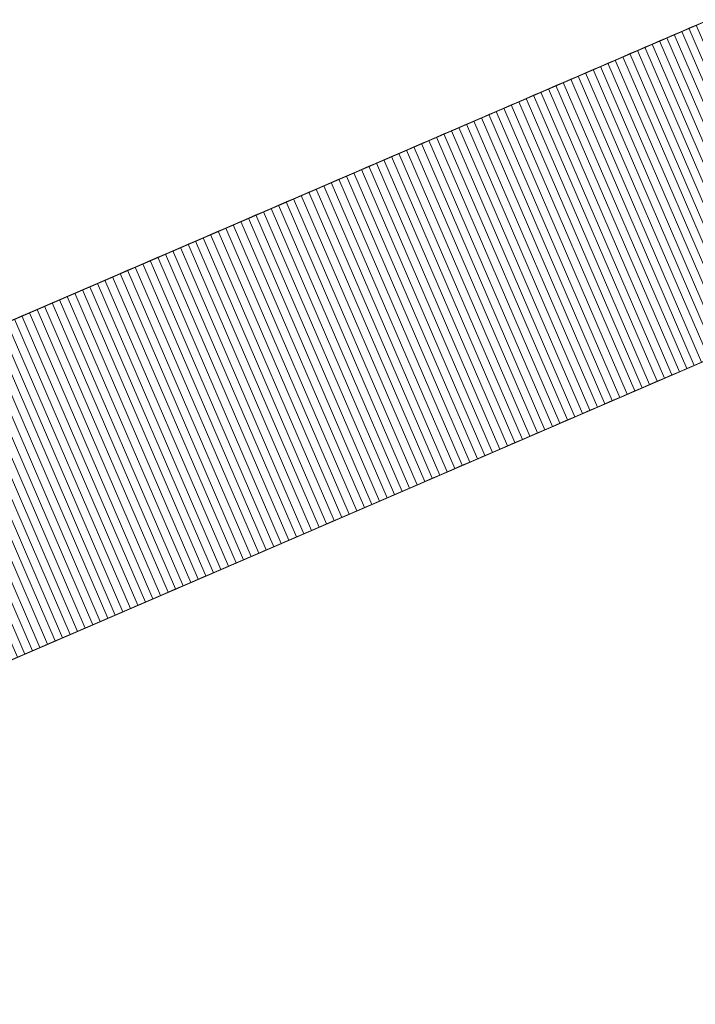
# Model space of a CAD drawing. Header units: centimetres. Extents: x -72 to 74, y -14 to 13.
# Tile 10 of 61: x -47.09 to -39.61, y -7.04 to 3.86. Entities that reach past the tile are written whole.
import ezdxf

# ---------------------------------------------------------------- set-up
doc = ezdxf.new("R2010")
doc.units = ezdxf.units.CM
doc.header["$LTSCALE"] = 2.54
doc.layers.add('Lucido design-1', color=7, linetype='Continuous')

# ---------------------------------------------------------------- blocks, each defined once
blk = doc.blocks.new('Gruppo-1')
at = {"color": 230, "linetype": 'Continuous', "lineweight": 9}
for points, invisible_edges in [([(-19.181, 12.613, 81.08), (-19.128, 12.636, -57.895), (-72.382, -10.344, -57.895), (-19.181, 12.613, 81.08)], 13), ([(-72.382, -10.344, 81.08), (-52.91, -1.941, 109.007), (-19.181, 12.613, 81.08), (-72.382, -10.344, 81.08)], 15), ([(-72.382, -10.344, -57.895), (-72.382, -10.344, 81.08), (-19.181, 12.613, 81.08), (-72.382, -10.344, -57.895)], 14), ([(-52.91, -1.941, 109.007), (-34.558, 5.978, 107.361), (-19.181, 12.613, 81.08), (-52.91, -1.941, 109.007)], 15), ([(-17.814, 9.445, 81.08), (-17.761, 9.468, -57.895), (-71.015, -13.511, -57.895), (-17.814, 9.445, 81.08)], 13), ([(-71.015, -13.511, 81.08), (-51.543, -5.109, 109.007), (-17.814, 9.445, 81.08), (-71.015, -13.511, 81.08)], 15), ([(-71.015, -13.511, -57.895), (-71.015, -13.511, 81.08), (-17.814, 9.445, 81.08), (-71.015, -13.511, -57.895)], 14), ([(-51.543, -5.109, 109.007), (-33.191, 2.81, 107.361), (-17.814, 9.445, 81.08), (-51.543, -5.109, 109.007)], 15), ([(-52.91, -1.941, 109.007), (-41.485, 2.989, 109.686), (-34.558, 5.978, 107.361), (-52.91, -1.941, 109.007)], 15), ([(-41.485, 2.989, 109.686), (-37.829, 4.566, 108.741), (-34.558, 5.978, 107.361), (-41.485, 2.989, 109.686)], 15), ([(-41.485, 2.989, 109.686), (-39.845, 3.696, 109.336), (-37.829, 4.566, 108.741), (-41.485, 2.989, 109.686)], 15), ([(-39.845, 3.696, 109.336), (-39.033, 4.047, 109.119), (-37.829, 4.566, 108.741), (-39.845, 3.696, 109.336)], 15), ([(-39.845, 3.696, 109.336), (-39.276, 3.942, 109.187), (-39.033, 4.047, 109.119), (-39.845, 3.696, 109.336)], 15), ([(-39.845, 3.696, 109.336), (-39.601, 3.802, 109.274), (-39.276, 3.942, 109.187), (-39.845, 3.696, 109.336)], 15), ([(-39.845, 3.696, 109.336), (-39.682, 3.767, 109.295), (-39.601, 3.802, 109.274), (-39.845, 3.696, 109.336)], 13), ([(-39.845, 3.696, 109.336), (-39.763, 3.732, 109.315), (-39.682, 3.767, 109.295), (-39.845, 3.696, 109.336)], 12), ([(-41.485, 2.989, 109.686), (-40.908, 3.237, 109.576), (-39.845, 3.696, 109.336), (-41.485, 2.989, 109.686)], 15), ([(-40.908, 3.237, 109.576), (-40.253, 3.52, 109.434), (-39.845, 3.696, 109.336), (-40.908, 3.237, 109.576)], 15), ([(-40.253, 3.52, 109.434), (-40.008, 3.626, 109.376), (-39.845, 3.696, 109.336), (-40.253, 3.52, 109.434)], 15), ([(-40.253, 3.52, 109.434), (-40.089, 3.591, 109.395), (-40.008, 3.626, 109.376), (-40.253, 3.52, 109.434)], 13), ([(-40.008, 3.626, 109.376), (-39.926, 3.661, 109.356), (-39.845, 3.696, 109.336), (-40.008, 3.626, 109.376)], 12), ([(-40.908, 3.237, 109.576), (-40.498, 3.414, 109.489), (-40.253, 3.52, 109.434), (-40.908, 3.237, 109.576)], 15), ([(-40.498, 3.414, 109.489), (-40.416, 3.45, 109.471), (-40.253, 3.52, 109.434), (-40.498, 3.414, 109.489)], 14), ([(-40.416, 3.45, 109.471), (-40.335, 3.485, 109.453), (-40.253, 3.52, 109.434), (-40.416, 3.45, 109.471)], 12), ([(-40.253, 3.52, 109.434), (-40.171, 3.556, 109.415), (-40.089, 3.591, 109.395), (-40.253, 3.52, 109.434)], 12), ([(-40.908, 3.237, 109.576), (-40.662, 3.344, 109.525), (-40.498, 3.414, 109.489), (-40.908, 3.237, 109.576)], 15), ([(-40.662, 3.344, 109.525), (-40.58, 3.379, 109.507), (-40.498, 3.414, 109.489), (-40.662, 3.344, 109.525)], 12), ([(-40.908, 3.237, 109.576), (-40.744, 3.308, 109.542), (-40.662, 3.344, 109.525), (-40.908, 3.237, 109.576)], 13), ([(-40.908, 3.237, 109.576), (-40.826, 3.273, 109.559), (-40.744, 3.308, 109.542), (-40.908, 3.237, 109.576)], 12), ([(-41.485, 2.989, 109.686), (-41.155, 3.131, 109.625), (-40.908, 3.237, 109.576), (-41.485, 2.989, 109.686)], 15), ([(-41.155, 3.131, 109.625), (-40.991, 3.202, 109.593), (-40.908, 3.237, 109.576), (-41.155, 3.131, 109.625)], 13), ([(-41.155, 3.131, 109.625), (-41.073, 3.167, 109.609), (-40.991, 3.202, 109.593), (-41.155, 3.131, 109.625)], 12), ([(-41.485, 2.989, 109.686), (-41.32, 3.06, 109.656), (-41.155, 3.131, 109.625), (-41.485, 2.989, 109.686)], 15), ([(-41.485, 2.989, 109.686), (-41.402, 3.024, 109.671), (-41.32, 3.06, 109.656), (-41.485, 2.989, 109.686)], 12), ([(-41.32, 3.06, 109.656), (-41.237, 3.095, 109.641), (-41.155, 3.131, 109.625), (-41.32, 3.06, 109.656)], 12), ([(-52.91, -1.941, 109.007), (-46.897, 0.653, 110.041), (-41.485, 2.989, 109.686), (-52.91, -1.941, 109.007)], 15), ([(-46.897, 0.653, 110.041), (-43.808, 1.986, 109.987), (-41.485, 2.989, 109.686), (-46.897, 0.653, 110.041)], 15), ([(-43.808, 1.986, 109.987), (-42.643, 2.489, 109.864), (-41.485, 2.989, 109.686), (-43.808, 1.986, 109.987)], 15), ([(-42.643, 2.489, 109.864), (-42.063, 2.739, 109.782), (-41.485, 2.989, 109.686), (-42.643, 2.489, 109.864)], 15), ([(-42.063, 2.739, 109.782), (-41.732, 2.882, 109.729), (-41.485, 2.989, 109.686), (-42.063, 2.739, 109.782)], 15), ([(-41.732, 2.882, 109.729), (-41.65, 2.918, 109.715), (-41.485, 2.989, 109.686), (-41.732, 2.882, 109.729)], 14), ([(-41.65, 2.918, 109.715), (-41.567, 2.953, 109.701), (-41.485, 2.989, 109.686), (-41.65, 2.918, 109.715)], 12), ([(-42.063, 2.739, 109.782), (-41.898, 2.811, 109.756), (-41.732, 2.882, 109.729), (-42.063, 2.739, 109.782)], 15), ([(-41.898, 2.811, 109.756), (-41.815, 2.846, 109.743), (-41.732, 2.882, 109.729), (-41.898, 2.811, 109.756)], 12), ([(-51.543, -5.109, 109.007), (-40.118, -0.179, 109.686), (-33.191, 2.81, 107.361), (-51.543, -5.109, 109.007)], 15), ([(-42.643, 2.489, 109.864), (-42.311, 2.632, 109.819), (-42.063, 2.739, 109.782), (-42.643, 2.489, 109.864)], 15), ([(-42.311, 2.632, 109.819), (-42.146, 2.704, 109.795), (-42.063, 2.739, 109.782), (-42.311, 2.632, 109.819)], 13), ([(-42.063, 2.739, 109.782), (-41.98, 2.775, 109.769), (-41.898, 2.811, 109.756), (-42.063, 2.739, 109.782)], 12), ([(-40.118, -0.179, 109.686), (-36.462, 1.399, 108.741), (-33.191, 2.81, 107.361), (-40.118, -0.179, 109.686)], 15), ([(-42.643, 2.489, 109.864), (-42.477, 2.561, 109.842), (-42.311, 2.632, 109.819), (-42.643, 2.489, 109.864)], 15), ([(-42.477, 2.561, 109.842), (-42.394, 2.596, 109.831), (-42.311, 2.632, 109.819), (-42.477, 2.561, 109.842)], 12), ([(-42.311, 2.632, 109.819), (-42.229, 2.668, 109.807), (-42.146, 2.704, 109.795), (-42.311, 2.632, 109.819)], 12), ([(-42.643, 2.489, 109.864), (-42.56, 2.525, 109.853), (-42.477, 2.561, 109.842), (-42.643, 2.489, 109.864)], 12), ([(-43.808, 1.986, 109.987), (-43.308, 2.202, 109.941), (-42.643, 2.489, 109.864), (-43.808, 1.986, 109.987)], 15), ([(-43.308, 2.202, 109.941), (-42.892, 2.381, 109.895), (-42.643, 2.489, 109.864), (-43.308, 2.202, 109.941)], 15), ([(-42.892, 2.381, 109.895), (-42.726, 2.453, 109.875), (-42.643, 2.489, 109.864), (-42.892, 2.381, 109.895)], 13), ([(-42.892, 2.381, 109.895), (-42.809, 2.417, 109.885), (-42.726, 2.453, 109.875), (-42.892, 2.381, 109.895)], 12), ([(-43.308, 2.202, 109.941), (-43.058, 2.31, 109.914), (-42.892, 2.381, 109.895), (-43.308, 2.202, 109.941)], 15), ([(-43.308, 2.202, 109.941), (-43.141, 2.274, 109.923), (-43.058, 2.31, 109.914), (-43.308, 2.202, 109.941)], 13), ([(-43.058, 2.31, 109.914), (-42.975, 2.346, 109.905), (-42.892, 2.381, 109.895), (-43.058, 2.31, 109.914)], 12), ([(-43.808, 1.986, 109.987), (-43.558, 2.094, 109.965), (-43.308, 2.202, 109.941), (-43.808, 1.986, 109.987)], 15), ([(-43.558, 2.094, 109.965), (-43.391, 2.166, 109.949), (-43.308, 2.202, 109.941), (-43.558, 2.094, 109.965)], 13), ([(-43.308, 2.202, 109.941), (-43.225, 2.238, 109.932), (-43.141, 2.274, 109.923), (-43.308, 2.202, 109.941)], 12), ([(-43.808, 1.986, 109.987), (-43.641, 2.058, 109.973), (-43.558, 2.094, 109.965), (-43.808, 1.986, 109.987)], 13), ([(-43.558, 2.094, 109.965), (-43.474, 2.13, 109.957), (-43.391, 2.166, 109.949), (-43.558, 2.094, 109.965)], 12), ([(-46.897, 0.653, 110.041), (-45.644, 1.194, 110.066), (-43.808, 1.986, 109.987), (-46.897, 0.653, 110.041)], 15), ([(-45.644, 1.194, 110.066), (-44.892, 1.518, 110.05), (-43.808, 1.986, 109.987), (-45.644, 1.194, 110.066)], 15), ([(-44.892, 1.518, 110.05), (-44.475, 1.699, 110.031), (-43.808, 1.986, 109.987), (-44.892, 1.518, 110.05)], 15), ([(-44.475, 1.699, 110.031), (-44.058, 1.879, 110.006), (-43.808, 1.986, 109.987), (-44.475, 1.699, 110.031)], 15), ([(-44.058, 1.879, 110.006), (-43.974, 1.915, 110), (-43.808, 1.986, 109.987), (-44.058, 1.879, 110.006)], 14), ([(-43.974, 1.915, 110), (-43.891, 1.95, 109.993), (-43.808, 1.986, 109.987), (-43.974, 1.915, 110)], 12), ([(-43.808, 1.986, 109.987), (-43.724, 2.022, 109.98), (-43.641, 2.058, 109.973), (-43.808, 1.986, 109.987)], 12), ([(-44.475, 1.699, 110.031), (-44.224, 1.807, 110.017), (-44.058, 1.879, 110.006), (-44.475, 1.699, 110.031)], 15), ([(-44.224, 1.807, 110.017), (-44.141, 1.843, 110.011), (-44.058, 1.879, 110.006), (-44.224, 1.807, 110.017)], 12), ([(-44.475, 1.699, 110.031), (-44.391, 1.735, 110.027), (-44.224, 1.807, 110.017), (-44.475, 1.699, 110.031)], 14), ([(-44.391, 1.735, 110.027), (-44.308, 1.771, 110.022), (-44.224, 1.807, 110.017), (-44.391, 1.735, 110.027)], 12), ([(-44.892, 1.518, 110.05), (-44.642, 1.626, 110.04), (-44.475, 1.699, 110.031), (-44.892, 1.518, 110.05)], 15), ([(-44.642, 1.626, 110.04), (-44.558, 1.663, 110.036), (-44.475, 1.699, 110.031), (-44.642, 1.626, 110.04)], 12), ([(-44.892, 1.518, 110.05), (-44.725, 1.59, 110.044), (-44.642, 1.626, 110.04), (-44.892, 1.518, 110.05)], 13), ([(-44.892, 1.518, 110.05), (-44.809, 1.554, 110.047), (-44.725, 1.59, 110.044), (-44.892, 1.518, 110.05)], 12), ([(-45.644, 1.194, 110.066), (-45.31, 1.338, 110.062), (-44.892, 1.518, 110.05), (-45.644, 1.194, 110.066)], 15), ([(-45.31, 1.338, 110.062), (-45.059, 1.446, 110.056), (-44.892, 1.518, 110.05), (-45.31, 1.338, 110.062)], 15), ([(-45.31, 1.338, 110.062), (-45.143, 1.41, 110.058), (-45.059, 1.446, 110.056), (-45.31, 1.338, 110.062)], 13), ([(-45.059, 1.446, 110.056), (-44.976, 1.482, 110.053), (-44.892, 1.518, 110.05), (-45.059, 1.446, 110.056)], 12), ([(-45.644, 1.194, 110.066), (-45.477, 1.266, 110.065), (-45.31, 1.338, 110.062), (-45.644, 1.194, 110.066)], 15), ([(-45.477, 1.266, 110.065), (-45.394, 1.302, 110.063), (-45.31, 1.338, 110.062), (-45.477, 1.266, 110.065)], 12), ([(-45.31, 1.338, 110.062), (-45.226, 1.374, 110.06), (-45.143, 1.41, 110.058), (-45.31, 1.338, 110.062)], 12), ([(-40.118, -0.179, 109.686), (-38.478, 0.529, 109.336), (-36.462, 1.399, 108.741), (-40.118, -0.179, 109.686)], 15), ([(-45.644, 1.194, 110.066), (-45.561, 1.23, 110.065), (-45.477, 1.266, 110.065), (-45.644, 1.194, 110.066)], 12), ([(-46.897, 0.653, 110.041), (-46.146, 0.978, 110.064), (-45.644, 1.194, 110.066), (-46.897, 0.653, 110.041)], 15), ([(-46.146, 0.978, 110.064), (-45.811, 1.122, 110.066), (-45.644, 1.194, 110.066), (-46.146, 0.978, 110.064)], 15), ([(-46.146, 0.978, 110.064), (-45.979, 1.05, 110.066), (-45.811, 1.122, 110.066), (-46.146, 0.978, 110.064)], 15), ([(-45.979, 1.05, 110.066), (-45.895, 1.086, 110.066), (-45.811, 1.122, 110.066), (-45.979, 1.05, 110.066)], 12), ([(-45.811, 1.122, 110.066), (-45.728, 1.158, 110.066), (-45.644, 1.194, 110.066), (-45.811, 1.122, 110.066)], 12), ([(-46.146, 0.978, 110.064), (-46.062, 1.014, 110.065), (-45.979, 1.05, 110.066), (-46.146, 0.978, 110.064)], 12), ([(-46.897, 0.653, 110.041), (-46.48, 0.833, 110.056), (-46.146, 0.978, 110.064), (-46.897, 0.653, 110.041)], 15), ([(-46.48, 0.833, 110.056), (-46.313, 0.905, 110.061), (-46.146, 0.978, 110.064), (-46.48, 0.833, 110.056)], 15), ([(-46.48, 0.833, 110.056), (-46.396, 0.869, 110.059), (-46.313, 0.905, 110.061), (-46.48, 0.833, 110.056)], 12), ([(-46.313, 0.905, 110.061), (-46.229, 0.941, 110.062), (-46.146, 0.978, 110.064), (-46.313, 0.905, 110.061)], 12), ([(-46.897, 0.653, 110.041), (-46.647, 0.761, 110.051), (-46.48, 0.833, 110.056), (-46.897, 0.653, 110.041)], 15), ([(-46.647, 0.761, 110.051), (-46.563, 0.797, 110.054), (-46.48, 0.833, 110.056), (-46.647, 0.761, 110.051)], 12), ([(-46.897, 0.653, 110.041), (-46.814, 0.689, 110.045), (-46.647, 0.761, 110.051), (-46.897, 0.653, 110.041)], 14), ([(-46.814, 0.689, 110.045), (-46.73, 0.725, 110.048), (-46.647, 0.761, 110.051), (-46.814, 0.689, 110.045)], 12), ([(-52.91, -1.941, 109.007), (-49.394, -0.424, 109.798), (-46.897, 0.653, 110.041), (-52.91, -1.941, 109.007)], 15), ([(-49.394, -0.424, 109.798), (-48.315, 0.042, 109.935), (-46.897, 0.653, 110.041), (-49.394, -0.424, 109.798)], 15), ([(-48.315, 0.042, 109.935), (-47.648, 0.329, 109.995), (-46.897, 0.653, 110.041), (-48.315, 0.042, 109.935)], 15), ([(-47.648, 0.329, 109.995), (-47.231, 0.509, 110.023), (-46.897, 0.653, 110.041), (-47.648, 0.329, 109.995)], 15), ([(-47.231, 0.509, 110.023), (-47.064, 0.581, 110.033), (-46.897, 0.653, 110.041), (-47.231, 0.509, 110.023)], 15), ([(-47.231, 0.509, 110.023), (-47.148, 0.545, 110.028), (-47.064, 0.581, 110.033), (-47.231, 0.509, 110.023)], 12), ([(-47.064, 0.581, 110.033), (-46.981, 0.617, 110.037), (-46.897, 0.653, 110.041), (-47.064, 0.581, 110.033)], 12), ([(-40.118, -0.179, 109.686), (-39.542, 0.07, 109.576), (-38.478, 0.529, 109.336), (-40.118, -0.179, 109.686)], 15), ([(-40.118, -0.179, 109.686), (-39.788, -0.037, 109.625), (-39.542, 0.07, 109.576), (-40.118, -0.179, 109.686)], 15), ([(-39.788, -0.037, 109.625), (-39.624, 0.034, 109.593), (-39.542, 0.07, 109.576), (-39.788, -0.037, 109.625)], 13), ([(-39.788, -0.037, 109.625), (-39.706, -0.001, 109.609), (-39.624, 0.034, 109.593), (-39.788, -0.037, 109.625)], 12), ([(-40.118, -0.179, 109.686), (-39.953, -0.108, 109.656), (-39.788, -0.037, 109.625), (-40.118, -0.179, 109.686)], 15), ([(-40.118, -0.179, 109.686), (-40.035, -0.143, 109.671), (-39.953, -0.108, 109.656), (-40.118, -0.179, 109.686)], 12), ([(-39.953, -0.108, 109.656), (-39.871, -0.072, 109.641), (-39.788, -0.037, 109.625), (-39.953, -0.108, 109.656)], 12), ([(-51.543, -5.109, 109.007), (-45.531, -2.515, 110.041), (-40.118, -0.179, 109.686), (-51.543, -5.109, 109.007)], 15), ([(-45.531, -2.515, 110.041), (-42.441, -1.181, 109.987), (-40.118, -0.179, 109.686), (-45.531, -2.515, 110.041)], 15), ([(-42.441, -1.181, 109.987), (-41.276, -0.679, 109.864), (-40.118, -0.179, 109.686), (-42.441, -1.181, 109.987)], 15), ([(-41.276, -0.679, 109.864), (-40.696, -0.428, 109.782), (-40.118, -0.179, 109.686), (-41.276, -0.679, 109.864)], 15), ([(-40.696, -0.428, 109.782), (-40.365, -0.286, 109.729), (-40.118, -0.179, 109.686), (-40.696, -0.428, 109.782)], 15), ([(-40.365, -0.286, 109.729), (-40.283, -0.25, 109.715), (-40.118, -0.179, 109.686), (-40.365, -0.286, 109.729)], 14), ([(-40.283, -0.25, 109.715), (-40.2, -0.214, 109.701), (-40.118, -0.179, 109.686), (-40.283, -0.25, 109.715)], 12), ([(-40.696, -0.428, 109.782), (-40.531, -0.357, 109.756), (-40.365, -0.286, 109.729), (-40.696, -0.428, 109.782)], 15), ([(-40.531, -0.357, 109.756), (-40.448, -0.321, 109.743), (-40.365, -0.286, 109.729), (-40.531, -0.357, 109.756)], 12), ([(-41.276, -0.679, 109.864), (-40.944, -0.536, 109.819), (-40.696, -0.428, 109.782), (-41.276, -0.679, 109.864)], 15), ([(-40.944, -0.536, 109.819), (-40.779, -0.464, 109.795), (-40.696, -0.428, 109.782), (-40.944, -0.536, 109.819)], 13), ([(-40.696, -0.428, 109.782), (-40.613, -0.393, 109.769), (-40.531, -0.357, 109.756), (-40.696, -0.428, 109.782)], 12), ([(-41.276, -0.679, 109.864), (-41.11, -0.607, 109.842), (-40.944, -0.536, 109.819), (-41.276, -0.679, 109.864)], 15), ([(-41.11, -0.607, 109.842), (-41.027, -0.571, 109.831), (-40.944, -0.536, 109.819), (-41.11, -0.607, 109.842)], 12), ([(-40.944, -0.536, 109.819), (-40.862, -0.5, 109.807), (-40.779, -0.464, 109.795), (-40.944, -0.536, 109.819)], 12), ([(-41.276, -0.679, 109.864), (-41.193, -0.643, 109.853), (-41.11, -0.607, 109.842), (-41.276, -0.679, 109.864)], 12), ([(-42.441, -1.181, 109.987), (-41.941, -0.966, 109.941), (-41.276, -0.679, 109.864), (-42.441, -1.181, 109.987)], 15), ([(-41.941, -0.966, 109.941), (-41.525, -0.786, 109.895), (-41.276, -0.679, 109.864), (-41.941, -0.966, 109.941)], 15), ([(-41.525, -0.786, 109.895), (-41.359, -0.715, 109.875), (-41.276, -0.679, 109.864), (-41.525, -0.786, 109.895)], 13), ([(-41.525, -0.786, 109.895), (-41.442, -0.75, 109.885), (-41.359, -0.715, 109.875), (-41.525, -0.786, 109.895)], 12), ([(-41.941, -0.966, 109.941), (-41.691, -0.858, 109.914), (-41.525, -0.786, 109.895), (-41.941, -0.966, 109.941)], 15), ([(-41.941, -0.966, 109.941), (-41.775, -0.894, 109.923), (-41.691, -0.858, 109.914), (-41.941, -0.966, 109.941)], 13), ([(-41.691, -0.858, 109.914), (-41.608, -0.822, 109.905), (-41.525, -0.786, 109.895), (-41.691, -0.858, 109.914)], 12), ([(-42.441, -1.181, 109.987), (-42.191, -1.073, 109.965), (-41.941, -0.966, 109.941), (-42.441, -1.181, 109.987)], 15), ([(-42.191, -1.073, 109.965), (-42.024, -1.002, 109.949), (-41.941, -0.966, 109.941), (-42.191, -1.073, 109.965)], 13), ([(-41.941, -0.966, 109.941), (-41.858, -0.93, 109.932), (-41.775, -0.894, 109.923), (-41.941, -0.966, 109.941)], 12), ([(-42.441, -1.181, 109.987), (-42.274, -1.109, 109.973), (-42.191, -1.073, 109.965), (-42.441, -1.181, 109.987)], 13), ([(-42.191, -1.073, 109.965), (-42.107, -1.037, 109.957), (-42.024, -1.002, 109.949), (-42.191, -1.073, 109.965)], 12), ([(-45.531, -2.515, 110.041), (-44.277, -1.974, 110.066), (-42.441, -1.181, 109.987), (-45.531, -2.515, 110.041)], 15), ([(-44.277, -1.974, 110.066), (-43.525, -1.649, 110.05), (-42.441, -1.181, 109.987), (-44.277, -1.974, 110.066)], 15), ([(-43.525, -1.649, 110.05), (-43.108, -1.469, 110.031), (-42.441, -1.181, 109.987), (-43.525, -1.649, 110.05)], 15), ([(-43.108, -1.469, 110.031), (-42.691, -1.289, 110.006), (-42.441, -1.181, 109.987), (-43.108, -1.469, 110.031)], 15), ([(-42.691, -1.289, 110.006), (-42.607, -1.253, 110), (-42.441, -1.181, 109.987), (-42.691, -1.289, 110.006)], 14), ([(-42.607, -1.253, 110), (-42.524, -1.217, 109.993), (-42.441, -1.181, 109.987), (-42.607, -1.253, 110)], 12), ([(-42.441, -1.181, 109.987), (-42.357, -1.145, 109.98), (-42.274, -1.109, 109.973), (-42.441, -1.181, 109.987)], 12), ([(-43.108, -1.469, 110.031), (-42.858, -1.361, 110.017), (-42.691, -1.289, 110.006), (-43.108, -1.469, 110.031)], 15), ([(-42.858, -1.361, 110.017), (-42.774, -1.325, 110.011), (-42.691, -1.289, 110.006), (-42.858, -1.361, 110.017)], 12), ([(-43.108, -1.469, 110.031), (-43.024, -1.433, 110.027), (-42.858, -1.361, 110.017), (-43.108, -1.469, 110.031)], 14), ([(-43.024, -1.433, 110.027), (-42.941, -1.397, 110.022), (-42.858, -1.361, 110.017), (-43.024, -1.433, 110.027)], 12), ([(-43.525, -1.649, 110.05), (-43.275, -1.541, 110.04), (-43.108, -1.469, 110.031), (-43.525, -1.649, 110.05)], 15), ([(-43.275, -1.541, 110.04), (-43.191, -1.505, 110.036), (-43.108, -1.469, 110.031), (-43.275, -1.541, 110.04)], 12), ([(-43.525, -1.649, 110.05), (-43.358, -1.577, 110.044), (-43.275, -1.541, 110.04), (-43.525, -1.649, 110.05)], 13), ([(-43.525, -1.649, 110.05), (-43.442, -1.613, 110.047), (-43.358, -1.577, 110.044), (-43.525, -1.649, 110.05)], 12), ([(-44.277, -1.974, 110.066), (-43.943, -1.83, 110.062), (-43.525, -1.649, 110.05), (-44.277, -1.974, 110.066)], 15), ([(-43.943, -1.83, 110.062), (-43.692, -1.721, 110.056), (-43.525, -1.649, 110.05), (-43.943, -1.83, 110.062)], 15), ([(-43.943, -1.83, 110.062), (-43.776, -1.757, 110.058), (-43.692, -1.721, 110.056), (-43.943, -1.83, 110.062)], 13), ([(-43.692, -1.721, 110.056), (-43.609, -1.685, 110.053), (-43.525, -1.649, 110.05), (-43.692, -1.721, 110.056)], 12), ([(-44.277, -1.974, 110.066), (-44.11, -1.902, 110.065), (-43.943, -1.83, 110.062), (-44.277, -1.974, 110.066)], 15), ([(-44.11, -1.902, 110.065), (-44.027, -1.866, 110.063), (-43.943, -1.83, 110.062), (-44.11, -1.902, 110.065)], 12), ([(-43.943, -1.83, 110.062), (-43.86, -1.793, 110.06), (-43.776, -1.757, 110.058), (-43.943, -1.83, 110.062)], 12), ([(-44.277, -1.974, 110.066), (-44.194, -1.938, 110.065), (-44.11, -1.902, 110.065), (-44.277, -1.974, 110.066)], 12), ([(-45.531, -2.515, 110.041), (-44.779, -2.19, 110.064), (-44.277, -1.974, 110.066), (-45.531, -2.515, 110.041)], 15), ([(-44.779, -2.19, 110.064), (-44.444, -2.046, 110.066), (-44.277, -1.974, 110.066), (-44.779, -2.19, 110.064)], 15), ([(-44.779, -2.19, 110.064), (-44.612, -2.118, 110.066), (-44.444, -2.046, 110.066), (-44.779, -2.19, 110.064)], 15), ([(-44.612, -2.118, 110.066), (-44.528, -2.082, 110.066), (-44.444, -2.046, 110.066), (-44.612, -2.118, 110.066)], 12), ([(-44.444, -2.046, 110.066), (-44.361, -2.01, 110.066), (-44.277, -1.974, 110.066), (-44.444, -2.046, 110.066)], 12), ([(-44.779, -2.19, 110.064), (-44.695, -2.154, 110.065), (-44.612, -2.118, 110.066), (-44.779, -2.19, 110.064)], 12), ([(-45.531, -2.515, 110.041), (-45.113, -2.334, 110.056), (-44.779, -2.19, 110.064), (-45.531, -2.515, 110.041)], 15), ([(-45.113, -2.334, 110.056), (-44.946, -2.262, 110.061), (-44.779, -2.19, 110.064), (-45.113, -2.334, 110.056)], 15), ([(-45.113, -2.334, 110.056), (-45.029, -2.298, 110.059), (-44.946, -2.262, 110.061), (-45.113, -2.334, 110.056)], 12), ([(-44.946, -2.262, 110.061), (-44.862, -2.226, 110.062), (-44.779, -2.19, 110.064), (-44.946, -2.262, 110.061)], 12), ([(-45.531, -2.515, 110.041), (-45.28, -2.406, 110.051), (-45.113, -2.334, 110.056), (-45.531, -2.515, 110.041)], 15), ([(-45.28, -2.406, 110.051), (-45.196, -2.37, 110.054), (-45.113, -2.334, 110.056), (-45.28, -2.406, 110.051)], 12), ([(-45.531, -2.515, 110.041), (-45.447, -2.479, 110.045), (-45.28, -2.406, 110.051), (-45.531, -2.515, 110.041)], 14), ([(-45.447, -2.479, 110.045), (-45.364, -2.442, 110.048), (-45.28, -2.406, 110.051), (-45.447, -2.479, 110.045)], 12), ([(-51.543, -5.109, 109.007), (-48.027, -3.592, 109.798), (-45.531, -2.515, 110.041), (-51.543, -5.109, 109.007)], 15), ([(-48.027, -3.592, 109.798), (-46.948, -3.126, 109.935), (-45.531, -2.515, 110.041), (-48.027, -3.592, 109.798)], 15), ([(-46.948, -3.126, 109.935), (-46.281, -2.839, 109.995), (-45.531, -2.515, 110.041), (-46.948, -3.126, 109.935)], 15), ([(-46.281, -2.839, 109.995), (-45.864, -2.659, 110.023), (-45.531, -2.515, 110.041), (-46.281, -2.839, 109.995)], 15), ([(-45.864, -2.659, 110.023), (-45.698, -2.587, 110.033), (-45.531, -2.515, 110.041), (-45.864, -2.659, 110.023)], 15), ([(-45.864, -2.659, 110.023), (-45.781, -2.623, 110.028), (-45.698, -2.587, 110.033), (-45.864, -2.659, 110.023)], 12), ([(-45.698, -2.587, 110.033), (-45.614, -2.551, 110.037), (-45.531, -2.515, 110.041), (-45.698, -2.587, 110.033)], 12), ([(-46.281, -2.839, 109.995), (-46.115, -2.767, 110.007), (-45.864, -2.659, 110.023), (-46.281, -2.839, 109.995)], 15), ([(-46.115, -2.767, 110.007), (-45.948, -2.695, 110.018), (-45.864, -2.659, 110.023), (-46.115, -2.767, 110.007)], 13), ([(-46.115, -2.767, 110.007), (-46.031, -2.731, 110.013), (-45.948, -2.695, 110.018), (-46.115, -2.767, 110.007)], 12), ([(-46.281, -2.839, 109.995), (-46.198, -2.803, 110.001), (-46.115, -2.767, 110.007), (-46.281, -2.839, 109.995)], 12), ([(-46.948, -3.126, 109.935), (-46.531, -2.946, 109.975), (-46.281, -2.839, 109.995), (-46.948, -3.126, 109.935)], 15), ([(-46.531, -2.946, 109.975), (-46.448, -2.911, 109.982), (-46.281, -2.839, 109.995), (-46.531, -2.946, 109.975)], 14), ([(-46.448, -2.911, 109.982), (-46.365, -2.875, 109.989), (-46.281, -2.839, 109.995), (-46.448, -2.911, 109.982)], 12), ([(-46.948, -3.126, 109.935), (-46.698, -3.018, 109.96), (-46.531, -2.946, 109.975), (-46.948, -3.126, 109.935)], 15), ([(-46.948, -3.126, 109.935), (-46.865, -3.09, 109.943), (-46.698, -3.018, 109.96), (-46.948, -3.126, 109.935)], 14), ([(-46.865, -3.09, 109.943), (-46.781, -3.054, 109.952), (-46.698, -3.018, 109.96), (-46.865, -3.09, 109.943)], 12), ([(-46.698, -3.018, 109.96), (-46.615, -2.982, 109.967), (-46.531, -2.946, 109.975), (-46.698, -3.018, 109.96)], 12), ([(-48.027, -3.592, 109.798), (-47.446, -3.341, 109.878), (-46.948, -3.126, 109.935), (-48.027, -3.592, 109.798)], 15), ([(-47.446, -3.341, 109.878), (-47.114, -3.198, 109.917), (-46.948, -3.126, 109.935), (-47.446, -3.341, 109.878)], 15), ([(-47.114, -3.198, 109.917), (-47.031, -3.162, 109.926), (-46.948, -3.126, 109.935), (-47.114, -3.198, 109.917)], 12)]:
    blk.add_3dface(points, dxfattribs=dict(at, invisible_edges=invisible_edges))
for points in [[(-72.382, -10.344, -57.895), (-71.015, -13.511, -57.895), (-17.761, 9.468, -57.895), (-19.128, 12.636, -57.895)], [(-39.763, 3.732, 109.315), (-38.396, 0.564, 109.315), (-38.478, 0.529, 109.336), (-39.845, 3.696, 109.336)], [(-39.682, 3.767, 109.295), (-38.315, 0.599, 109.295), (-38.396, 0.564, 109.315), (-39.763, 3.732, 109.315)], [(-39.601, 3.802, 109.274), (-38.234, 0.634, 109.274), (-38.315, 0.599, 109.295), (-39.682, 3.767, 109.295)], [(-40.008, 3.626, 109.376), (-38.641, 0.458, 109.376), (-38.723, 0.423, 109.395), (-40.089, 3.591, 109.395)], [(-39.926, 3.661, 109.356), (-38.559, 0.494, 109.356), (-38.641, 0.458, 109.376), (-40.008, 3.626, 109.376)], [(-39.845, 3.696, 109.336), (-38.478, 0.529, 109.336), (-38.559, 0.494, 109.356), (-39.926, 3.661, 109.356)], [(-40.253, 3.52, 109.434), (-38.886, 0.353, 109.434), (-38.968, 0.317, 109.453), (-40.335, 3.485, 109.453)], [(-40.171, 3.556, 109.415), (-38.804, 0.388, 109.415), (-38.886, 0.353, 109.434), (-40.253, 3.52, 109.434)], [(-40.089, 3.591, 109.395), (-38.723, 0.423, 109.395), (-38.804, 0.388, 109.415), (-40.171, 3.556, 109.415)], [(-40.498, 3.414, 109.489), (-39.131, 0.247, 109.489), (-39.213, 0.211, 109.507), (-40.58, 3.379, 109.507)], [(-40.416, 3.45, 109.471), (-39.05, 0.282, 109.471), (-39.131, 0.247, 109.489), (-40.498, 3.414, 109.489)], [(-40.335, 3.485, 109.453), (-38.968, 0.317, 109.453), (-39.05, 0.282, 109.471), (-40.416, 3.45, 109.471)], [(-40.826, 3.273, 109.559), (-39.459, 0.105, 109.559), (-39.542, 0.07, 109.576), (-40.908, 3.237, 109.576)], [(-40.744, 3.308, 109.542), (-39.377, 0.141, 109.542), (-39.459, 0.105, 109.559), (-40.826, 3.273, 109.559)], [(-40.662, 3.344, 109.525), (-39.295, 0.176, 109.525), (-39.377, 0.141, 109.542), (-40.744, 3.308, 109.542)], [(-40.58, 3.379, 109.507), (-39.213, 0.211, 109.507), (-39.295, 0.176, 109.525), (-40.662, 3.344, 109.525)], [(-41.073, 3.167, 109.609), (-39.706, -0.001, 109.609), (-39.788, -0.037, 109.625), (-41.155, 3.131, 109.625)], [(-40.991, 3.202, 109.593), (-39.624, 0.034, 109.593), (-39.706, -0.001, 109.609), (-41.073, 3.167, 109.609)], [(-40.908, 3.237, 109.576), (-39.542, 0.07, 109.576), (-39.624, 0.034, 109.593), (-40.991, 3.202, 109.593)], [(-41.32, 3.06, 109.656), (-39.953, -0.108, 109.656), (-40.035, -0.143, 109.671), (-41.402, 3.024, 109.671)], [(-41.237, 3.095, 109.641), (-39.871, -0.072, 109.641), (-39.953, -0.108, 109.656), (-41.32, 3.06, 109.656)], [(-41.155, 3.131, 109.625), (-39.788, -0.037, 109.625), (-39.871, -0.072, 109.641), (-41.237, 3.095, 109.641)], [(-41.567, 2.953, 109.701), (-40.2, -0.214, 109.701), (-40.283, -0.25, 109.715), (-41.65, 2.918, 109.715)], [(-41.485, 2.989, 109.686), (-40.118, -0.179, 109.686), (-40.2, -0.214, 109.701), (-41.567, 2.953, 109.701)], [(-41.402, 3.024, 109.671), (-40.035, -0.143, 109.671), (-40.118, -0.179, 109.686), (-41.485, 2.989, 109.686)], [(-41.815, 2.846, 109.743), (-40.448, -0.321, 109.743), (-40.531, -0.357, 109.756), (-41.898, 2.811, 109.756)], [(-41.732, 2.882, 109.729), (-40.365, -0.286, 109.729), (-40.448, -0.321, 109.743), (-41.815, 2.846, 109.743)], [(-41.65, 2.918, 109.715), (-40.283, -0.25, 109.715), (-40.365, -0.286, 109.729), (-41.732, 2.882, 109.729)], [(-42.063, 2.739, 109.782), (-40.696, -0.428, 109.782), (-40.779, -0.464, 109.795), (-42.146, 2.704, 109.795)], [(-41.98, 2.775, 109.769), (-40.613, -0.393, 109.769), (-40.696, -0.428, 109.782), (-42.063, 2.739, 109.782)], [(-41.898, 2.811, 109.756), (-40.531, -0.357, 109.756), (-40.613, -0.393, 109.769), (-41.98, 2.775, 109.769)], [(-42.311, 2.632, 109.819), (-40.944, -0.536, 109.819), (-41.027, -0.571, 109.831), (-42.394, 2.596, 109.831)], [(-42.229, 2.668, 109.807), (-40.862, -0.5, 109.807), (-40.944, -0.536, 109.819), (-42.311, 2.632, 109.819)], [(-42.146, 2.704, 109.795), (-40.779, -0.464, 109.795), (-40.862, -0.5, 109.807), (-42.229, 2.668, 109.807)], [(-42.56, 2.525, 109.853), (-41.193, -0.643, 109.853), (-41.276, -0.679, 109.864), (-42.643, 2.489, 109.864)], [(-42.477, 2.561, 109.842), (-41.11, -0.607, 109.842), (-41.193, -0.643, 109.853), (-42.56, 2.525, 109.853)], [(-42.394, 2.596, 109.831), (-41.027, -0.571, 109.831), (-41.11, -0.607, 109.842), (-42.477, 2.561, 109.842)], [(-42.809, 2.417, 109.885), (-41.442, -0.75, 109.885), (-41.525, -0.786, 109.895), (-42.892, 2.381, 109.895)], [(-42.726, 2.453, 109.875), (-41.359, -0.715, 109.875), (-41.442, -0.75, 109.885), (-42.809, 2.417, 109.885)], [(-42.643, 2.489, 109.864), (-41.276, -0.679, 109.864), (-41.359, -0.715, 109.875), (-42.726, 2.453, 109.875)], [(-43.058, 2.31, 109.914), (-41.691, -0.858, 109.914), (-41.775, -0.894, 109.923), (-43.141, 2.274, 109.923)], [(-42.975, 2.346, 109.905), (-41.608, -0.822, 109.905), (-41.691, -0.858, 109.914), (-43.058, 2.31, 109.914)], [(-42.892, 2.381, 109.895), (-41.525, -0.786, 109.895), (-41.608, -0.822, 109.905), (-42.975, 2.346, 109.905)], [(-43.308, 2.202, 109.941), (-41.941, -0.966, 109.941), (-42.024, -1.002, 109.949), (-43.391, 2.166, 109.949)], [(-43.225, 2.238, 109.932), (-41.858, -0.93, 109.932), (-41.941, -0.966, 109.941), (-43.308, 2.202, 109.941)], [(-43.141, 2.274, 109.923), (-41.775, -0.894, 109.923), (-41.858, -0.93, 109.932), (-43.225, 2.238, 109.932)], [(-43.558, 2.094, 109.965), (-42.191, -1.073, 109.965), (-42.274, -1.109, 109.973), (-43.641, 2.058, 109.973)], [(-43.474, 2.13, 109.957), (-42.107, -1.037, 109.957), (-42.191, -1.073, 109.965), (-43.558, 2.094, 109.965)], [(-43.391, 2.166, 109.949), (-42.024, -1.002, 109.949), (-42.107, -1.037, 109.957), (-43.474, 2.13, 109.957)], [(-43.808, 1.986, 109.987), (-42.441, -1.181, 109.987), (-42.524, -1.217, 109.993), (-43.891, 1.95, 109.993)], [(-43.724, 2.022, 109.98), (-42.357, -1.145, 109.98), (-42.441, -1.181, 109.987), (-43.808, 1.986, 109.987)], [(-43.641, 2.058, 109.973), (-42.274, -1.109, 109.973), (-42.357, -1.145, 109.98), (-43.724, 2.022, 109.98)], [(-44.058, 1.879, 110.006), (-42.691, -1.289, 110.006), (-42.774, -1.325, 110.011), (-44.141, 1.843, 110.011)], [(-43.974, 1.915, 110), (-42.607, -1.253, 110), (-42.691, -1.289, 110.006), (-44.058, 1.879, 110.006)], [(-43.891, 1.95, 109.993), (-42.524, -1.217, 109.993), (-42.607, -1.253, 110), (-43.974, 1.915, 110)], [(-44.308, 1.771, 110.022), (-42.941, -1.397, 110.022), (-43.024, -1.433, 110.027), (-44.391, 1.735, 110.027)], [(-44.224, 1.807, 110.017), (-42.858, -1.361, 110.017), (-42.941, -1.397, 110.022), (-44.308, 1.771, 110.022)], [(-44.141, 1.843, 110.011), (-42.774, -1.325, 110.011), (-42.858, -1.361, 110.017), (-44.224, 1.807, 110.017)], [(-44.558, 1.663, 110.036), (-43.191, -1.505, 110.036), (-43.275, -1.541, 110.04), (-44.642, 1.626, 110.04)], [(-44.475, 1.699, 110.031), (-43.108, -1.469, 110.031), (-43.191, -1.505, 110.036), (-44.558, 1.663, 110.036)], [(-44.391, 1.735, 110.027), (-43.024, -1.433, 110.027), (-43.108, -1.469, 110.031), (-44.475, 1.699, 110.031)], [(-44.809, 1.554, 110.047), (-43.442, -1.613, 110.047), (-43.525, -1.649, 110.05), (-44.892, 1.518, 110.05)], [(-44.725, 1.59, 110.044), (-43.358, -1.577, 110.044), (-43.442, -1.613, 110.047), (-44.809, 1.554, 110.047)], [(-44.642, 1.626, 110.04), (-43.275, -1.541, 110.04), (-43.358, -1.577, 110.044), (-44.725, 1.59, 110.044)], [(-45.059, 1.446, 110.056), (-43.692, -1.721, 110.056), (-43.776, -1.757, 110.058), (-45.143, 1.41, 110.058)], [(-44.976, 1.482, 110.053), (-43.609, -1.685, 110.053), (-43.692, -1.721, 110.056), (-45.059, 1.446, 110.056)], [(-44.892, 1.518, 110.05), (-43.525, -1.649, 110.05), (-43.609, -1.685, 110.053), (-44.976, 1.482, 110.053)], [(-45.31, 1.338, 110.062), (-43.943, -1.83, 110.062), (-44.027, -1.866, 110.063), (-45.394, 1.302, 110.063)], [(-45.226, 1.374, 110.06), (-43.86, -1.793, 110.06), (-43.943, -1.83, 110.062), (-45.31, 1.338, 110.062)], [(-45.143, 1.41, 110.058), (-43.776, -1.757, 110.058), (-43.86, -1.793, 110.06), (-45.226, 1.374, 110.06)], [(-45.561, 1.23, 110.065), (-44.194, -1.938, 110.065), (-44.277, -1.974, 110.066), (-45.644, 1.194, 110.066)], [(-45.477, 1.266, 110.065), (-44.11, -1.902, 110.065), (-44.194, -1.938, 110.065), (-45.561, 1.23, 110.065)], [(-45.394, 1.302, 110.063), (-44.027, -1.866, 110.063), (-44.11, -1.902, 110.065), (-45.477, 1.266, 110.065)], [(-45.811, 1.122, 110.066), (-44.444, -2.046, 110.066), (-44.528, -2.082, 110.066), (-45.895, 1.086, 110.066)], [(-45.728, 1.158, 110.066), (-44.361, -2.01, 110.066), (-44.444, -2.046, 110.066), (-45.811, 1.122, 110.066)], [(-45.644, 1.194, 110.066), (-44.277, -1.974, 110.066), (-44.361, -2.01, 110.066), (-45.728, 1.158, 110.066)], [(-46.062, 1.014, 110.065), (-44.695, -2.154, 110.065), (-44.779, -2.19, 110.064), (-46.146, 0.978, 110.064)], [(-45.979, 1.05, 110.066), (-44.612, -2.118, 110.066), (-44.695, -2.154, 110.065), (-46.062, 1.014, 110.065)], [(-45.895, 1.086, 110.066), (-44.528, -2.082, 110.066), (-44.612, -2.118, 110.066), (-45.979, 1.05, 110.066)], [(-46.313, 0.905, 110.061), (-44.946, -2.262, 110.061), (-45.029, -2.298, 110.059), (-46.396, 0.869, 110.059)], [(-46.229, 0.941, 110.062), (-44.862, -2.226, 110.062), (-44.946, -2.262, 110.061), (-46.313, 0.905, 110.061)], [(-46.146, 0.978, 110.064), (-44.779, -2.19, 110.064), (-44.862, -2.226, 110.062), (-46.229, 0.941, 110.062)], [(-46.563, 0.797, 110.054), (-45.196, -2.37, 110.054), (-45.28, -2.406, 110.051), (-46.647, 0.761, 110.051)], [(-46.48, 0.833, 110.056), (-45.113, -2.334, 110.056), (-45.196, -2.37, 110.054), (-46.563, 0.797, 110.054)], [(-46.396, 0.869, 110.059), (-45.029, -2.298, 110.059), (-45.113, -2.334, 110.056), (-46.48, 0.833, 110.056)], [(-46.814, 0.689, 110.045), (-45.447, -2.479, 110.045), (-45.531, -2.515, 110.041), (-46.897, 0.653, 110.041)], [(-46.73, 0.725, 110.048), (-45.364, -2.442, 110.048), (-45.447, -2.479, 110.045), (-46.814, 0.689, 110.045)], [(-46.647, 0.761, 110.051), (-45.28, -2.406, 110.051), (-45.364, -2.442, 110.048), (-46.73, 0.725, 110.048)], [(-47.064, 0.581, 110.033), (-45.698, -2.587, 110.033), (-45.781, -2.623, 110.028), (-47.148, 0.545, 110.028)], [(-46.981, 0.617, 110.037), (-45.614, -2.551, 110.037), (-45.698, -2.587, 110.033), (-47.064, 0.581, 110.033)], [(-46.897, 0.653, 110.041), (-45.531, -2.515, 110.041), (-45.614, -2.551, 110.037), (-46.981, 0.617, 110.037)], [(-47.398, 0.437, 110.013), (-46.031, -2.731, 110.013), (-46.115, -2.767, 110.007), (-47.482, 0.401, 110.007)], [(-47.315, 0.473, 110.018), (-45.948, -2.695, 110.018), (-46.031, -2.731, 110.013), (-47.398, 0.437, 110.013)], [(-47.231, 0.509, 110.023), (-45.864, -2.659, 110.023), (-45.948, -2.695, 110.018), (-47.315, 0.473, 110.018)], [(-47.148, 0.545, 110.028), (-45.781, -2.623, 110.028), (-45.864, -2.659, 110.023), (-47.231, 0.509, 110.023)], [(-47.648, 0.329, 109.995), (-46.281, -2.839, 109.995), (-46.365, -2.875, 109.989), (-47.732, 0.293, 109.989)], [(-47.565, 0.365, 110.001), (-46.198, -2.803, 110.001), (-46.281, -2.839, 109.995), (-47.648, 0.329, 109.995)], [(-47.482, 0.401, 110.007), (-46.115, -2.767, 110.007), (-46.198, -2.803, 110.001), (-47.565, 0.365, 110.001)], [(-47.898, 0.221, 109.975), (-46.531, -2.946, 109.975), (-46.615, -2.982, 109.967), (-47.982, 0.185, 109.967)], [(-47.815, 0.257, 109.982), (-46.448, -2.911, 109.982), (-46.531, -2.946, 109.975), (-47.898, 0.221, 109.975)], [(-47.732, 0.293, 109.989), (-46.365, -2.875, 109.989), (-46.448, -2.911, 109.982), (-47.815, 0.257, 109.982)], [(-48.148, 0.113, 109.952), (-46.781, -3.054, 109.952), (-46.865, -3.09, 109.943), (-48.231, 0.077, 109.943)], [(-48.065, 0.149, 109.96), (-46.698, -3.018, 109.96), (-46.781, -3.054, 109.952), (-48.148, 0.113, 109.952)], [(-47.982, 0.185, 109.967), (-46.615, -2.982, 109.967), (-46.698, -3.018, 109.96), (-48.065, 0.149, 109.96)], [(-48.398, 0.006, 109.926), (-47.031, -3.162, 109.926), (-47.114, -3.198, 109.917), (-48.481, -0.03, 109.917)], [(-48.315, 0.042, 109.935), (-46.948, -3.126, 109.935), (-47.031, -3.162, 109.926), (-48.398, 0.006, 109.926)], [(-48.231, 0.077, 109.943), (-46.865, -3.09, 109.943), (-46.948, -3.126, 109.935), (-48.315, 0.042, 109.935)]]:
    blk.add_3dface(points, dxfattribs=at)
blk = doc.blocks.new('Gruppo-3-1')
at = {"color": 230}
blk.add_blockref('Gruppo-1', (0, 0), dxfattribs=at)

msp = doc.modelspace()

# ---------------------------------------------------------------- block references
at = {"layer": 'Lucido design-1', "color": 230, "true_color": 0xff0066}
msp.add_blockref('Gruppo-3-1', (0, 0), dxfattribs=at)

doc.saveas('drawing.dxf')
